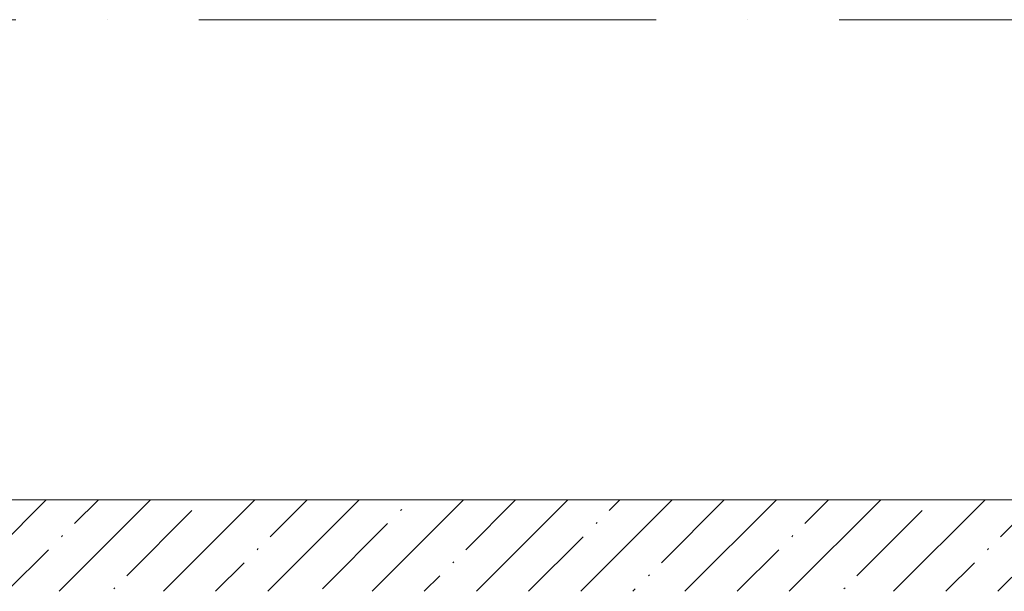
# Model space of a CAD drawing. Header units: millimetres. Extents: x -3267 to 40126, y 29201 to 102288.
# Tile 144 of 256: x 26226 to 28379, y 47069 to 48319. Entities that reach past the tile are written whole.
import ezdxf

# ---------------------------------------------------------------- set-up
doc = ezdxf.new("R2010")
doc.units = ezdxf.units.MM
doc.linetypes.add('4_ Штрихпунктир_ 10 х 2 мм', pattern=[1400, 1000, -200, 0, -200])
for name, color, linetype, lineweight in [('A-WALL-____-MCUT', 7, 'Continuous', 9), ('A-WALL-____-PATT', 7, 'Continuous', 9), ('S-GRID-____-OTLN', 7, 'Continuous', 9)]:
    doc.layers.add(name, color=color, linetype=linetype, lineweight=lineweight)

# ---------------------------------------------------------------- blocks, each defined once
blk = doc.blocks.new('Наметкина 10_РД_АР_К1_отсоединено_rvt-1-ВКК_02_К1_З_ЭОМ_кабель_')
at = {"layer": 'A-WALL-____-PATT', "lineweight": 5, "true_color": 0xaaaaaa}
h = blk.add_hatch(dxfattribs=at)
h.set_pattern_fill('FP_2', color=253, style=0, pattern_type=2)
h.set_pattern_definition([(45, (0, 0), (-114.04925, 114.04925), []), (45, (114.05, 0), (-114.04925, 114.04925), [201.613, -40.323, 3.353, -36.97])])
h.paths.add_polyline_path([(26700, 47350), (26700, 47550), (20575, 47550), (20575, 47350), (24310.4, 47350)])
at = {"layer": 'A-WALL-____-MCUT', "color": 253, "lineweight": 5, "true_color": 0xaaaaaa}
blk.add_line((26700, 47550), (20575, 47550), dxfattribs=at)

msp = doc.modelspace()

# ---------------------------------------------------------------- linework, layer by layer
at = {"layer": 'S-GRID-____-OTLN', "color": 253, "linetype": '4_ Штрихпунктир_ 10 х 2 мм', "true_color": 0xaaaaaa}
for p, q in [((38817.9, 48318.7), (-2467.3, 48318.7)), ((38817.9, 47268.7), (-2467.3, 47268.7))]:
    msp.add_line(p, q, dxfattribs=at)

# ---------------------------------------------------------------- block references
at = {"lineweight": 5}
msp.add_blockref('Наметкина 10_РД_АР_К1_отсоединено_rvt-1-ВКК_02_К1_З_ЭОМ_кабель_', (1725.6, -281.3), dxfattribs=at)

doc.saveas('drawing.dxf')
